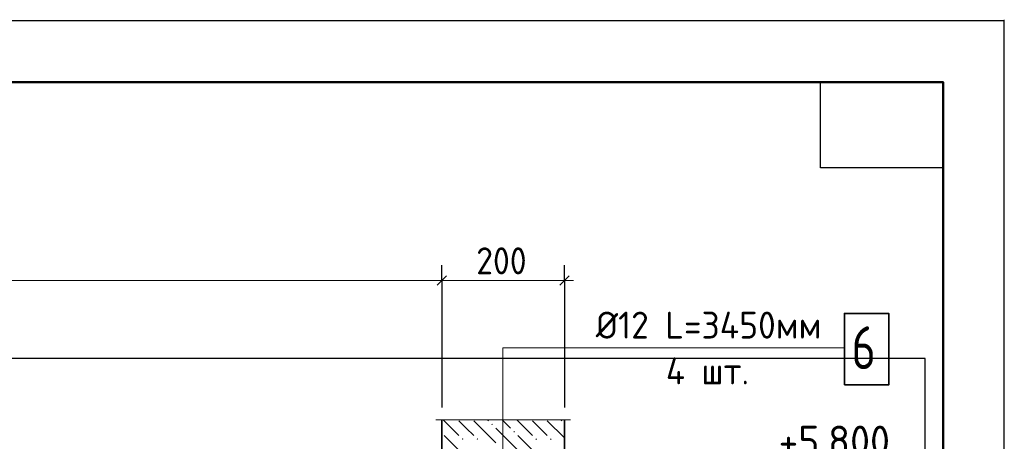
# Model space of a CAD drawing. Header units: millimetres. Extents: x 0 to 21000, y 0 to 14855.
# Tile 25 of 25: x 16983 to 21000, y 13133 to 14855. Entities that reach past the tile are written whole.
import ezdxf

# ---------------------------------------------------------------- set-up
doc = ezdxf.new("R2010")
doc.units = ezdxf.units.MM
for name, color, linetype, lineweight in [('Standard', 7, 'Continuous', 25), ('Позиционная метка линия выноска', 7, 'Continuous', 13), ('Размерная линия_ общее', 7, 'Continuous', 13), ('Текст_ общее', 7, 'Continuous', 25)]:
    doc.layers.add(name, color=color, linetype=linetype, lineweight=lineweight)
doc.layers.add('ЖБ Стена верхний уровень', color=7, linetype='Continuous', lineweight=25, true_color=0x006e00)
doc.layers.add('Размерная выноска', color=7, linetype='Continuous')
doc.styles.add('ISOCPEUR', font='txt')

msp = doc.modelspace()

# ---------------------------------------------------------------- hatches: boundary and pattern name
at = {"layer": 'ЖБ Стена верхний уровень', "linetype": 'Continuous', "lineweight": 18, "transparency": 33554687}
for points in [[(18906.8, 13201.9), (18910, 13205.2), (18913.3, 13201.9), (18910, 13198.7)], [(18786.8, 13141.9), (18790, 13145.2), (18793.3, 13141.9), (18790, 13138.7)], [(18846.8, 13141.9), (18850, 13145.2), (18853.3, 13141.9), (18850, 13138.7)], [(18996.8, 13171.9), (19000, 13175.2), (19003.3, 13171.9), (19000, 13168.7)], [(19086.8, 13141.9), (19090, 13145.2), (19093.3, 13141.9), (19090, 13138.7)], [(19146.8, 13141.9), (19150, 13145.2), (19153.3, 13141.9), (19150, 13138.7)]]:
    msp.add_hatch(color=7, dxfattribs=at).paths.add_polyline_path(points, flags=16)

# ---------------------------------------------------------------- linework, layer by layer
at = {"layer": 'Standard', "color": 7, "linetype": 'Continuous', "lineweight": 35, "transparency": 33554687}
for p, q in [((20750, 13800), (20750, 10250)), ((20750, 13600), (20750, 10050))]:
    msp.add_line(p, q, dxfattribs=at)
at = {"layer": 'Standard', "color": 7, "linetype": 'Continuous', "lineweight": 50, "transparency": 33554687}
msp.add_line((20750, 13550), (20750, 11600), dxfattribs=at)
at = {"layer": 'Standard', "color": 7, "linetype": 'Continuous', "lineweight": 13, "transparency": 33554687}
msp.add_lwpolyline([(0, 14855), (0, 1100), (21000, 1100), (21000, 14855)], dxfattribs=at)
at = {"layer": 'Standard', "color": 7, "linetype": 'Continuous', "lineweight": 25, "transparency": 33554687}
for points in [[(0, 0), (21000, 0), (21000, 14850), (0, 14850), (0, 0)], [(20750, 14600), (20750, 14250), (20250, 14250), (20250, 14600), (20750, 14600)]]:
    msp.add_lwpolyline(points, close=True, dxfattribs=at)
at = {"layer": 'Standard', "color": 7, "linetype": 'Continuous', "lineweight": 50, "transparency": 33554687}
msp.add_lwpolyline([(1000, 14600), (20750, 14600), (20750, 250), (1000, 250), (1000, 14600)], close=True, dxfattribs=at)
at = {"layer": 'Standard', "color": 254, "linetype": 'Continuous', "lineweight": 25, "true_color": 0xc4c4ff, "transparency": 33554687}
msp.add_lwpolyline([(1723.9, 7389.9), (20677.2, 7389.9), (20677.2, 13471.1), (1723.9, 13471.1), (1723.9, 7389.9)], dxfattribs=at)
at = {"layer": 'ЖБ Стена верхний уровень', "color": 7, "linetype": 'Continuous', "lineweight": 35, "transparency": 33554687}
for p, q in [((18705.4, 13221.1), (18705.4, 12835.9)), ((19205.4, 12835.9), (19205.4, 13221.1))]:
    msp.add_line(p, q, dxfattribs=at)
at = {"layer": 'ЖБ Стена верхний уровень', "color": 251, "linetype": 'Continuous', "lineweight": 18, "true_color": 0x575757, "transparency": 33554687}
for p, q in [((18710.9, 13221.1), (18775, 13156.9)), ((18805, 13186.9), (18775, 13216.9)), ((18835, 13216.9), (18925, 13126.9)), ((18890.9, 13221.1), (18895, 13216.9)), ((18950.9, 13221.1), (18985, 13186.9)), ((19010.9, 13221.1), (19075, 13156.9)), ((19105, 13186.9), (19075, 13216.9)), ((19135, 13216.9), (19205.4, 13146.5)), ((19190.9, 13221.1), (19195, 13216.9)), ((18835, 13156.9), (18805, 13186.9)), ((18925, 13186.9), (19015, 13096.9)), ((19135, 13156.9), (19105, 13186.9)), ((18805, 13066.9), (18715, 13156.9)), ((19105, 13066.9), (19015, 13156.9))]:
    msp.add_line(p, q, dxfattribs=at)
at = {"layer": 'Позиционная метка линия выноска', "color": 7, "linetype": 'Continuous', "lineweight": 13, "transparency": 33554687}
msp.add_lwpolyline([(18954.5, 12640.1), (18954.5, 13515.1), (20347.7, 13515.1)], dxfattribs=at)
at = {"layer": 'Размерная выноска', "color": 7, "linetype": 'Continuous', "lineweight": 13, "transparency": 33554687}
msp.add_line((19230.4, 13221.1), (18680.4, 13221.1), dxfattribs=at)
at = {"layer": 'Размерная линия_ общее', "color": 253, "linetype": 'Continuous', "lineweight": -3, "true_color": 0xa0a0a0, "transparency": 33554687}
for p, q in [((18705.4, 13790), (18705.4, 13852.5)), ((19205.4, 13790), (19205.4, 13852.5)), ((18705.4, 13790), (18705.4, 13727.5)), ((18705.4, 13790), (18705.4, 13271.1)), ((19205.4, 13790), (19205.4, 13727.5)), ((19205.4, 13790), (19205.4, 13271.1))]:
    msp.add_line(p, q, dxfattribs=at)
at = {"layer": 'Размерная линия_ общее', "color": 7, "linetype": 'Continuous', "lineweight": 13, "transparency": 33554687}
for p, q in [((18705.4, 13790), (14330, 13790)), ((19205.4, 13790), (18705.4, 13790)), ((19205.4, 13790), (19242.9, 13790))]:
    msp.add_line(p, q, dxfattribs=at)
at = {"layer": 'Размерная линия_ общее', "color": 7, "linetype": 'Continuous', "lineweight": 25, "transparency": 33554687}
for p, q in [((18724.2, 13808.8), (18686.7, 13771.3)), ((19224.2, 13808.8), (19186.7, 13771.3))]:
    msp.add_line(p, q, dxfattribs=at)
at = {"layer": 'Текст_ общее', "color": 7, "linetype": 'Continuous', "lineweight": 35, "transparency": 33554687}
msp.add_lwpolyline([(20347.7, 13363.4), (20528.6, 13363.4), (20528.6, 13655.1), (20347.7, 13655.1), (20347.7, 13363.4)], dxfattribs=at)

# ---------------------------------------------------------------- texts
at = {"layer": 'Standard', "color": 7, "linetype": 'Continuous', "lineweight": 25, "transparency": 33554687, "attachment_point": 7, "style": 'ISOCPEUR'}
for s, insert, char_height, width in [('\\W0.96;Ø12 L=3450мм', (19333.1, 13552.4), 110, 1009.084), ('\\W0.95;4 шт.', (19619.1, 13365.4), 110, 436.913), ('\\W0.95;+5.800', (20078.7, 13071.8), 125, 533.932)]:
    msp.add_mtext(s, dxfattribs=dict(at, insert=insert, char_height=char_height, width=width))
at = {"layer": 'Размерная линия_ общее', "color": 7, "linetype": 'Continuous', "lineweight": 25, "transparency": 33554687, "insert": (18845.4, 13815), "char_height": 110, "width": 280.99, "attachment_point": 7, "style": 'ISOCPEUR'}
msp.add_mtext('\\W0.91;200', dxfattribs=at)
at = {"layer": 'Текст_ общее', "color": 7, "linetype": 'Continuous', "lineweight": 35, "transparency": 33554687, "insert": (20376.9, 13427.6), "char_height": 175, "width": 190.405, "attachment_point": 7, "style": 'ISOCPEUR'}
msp.add_mtext('\\W0.78;6', dxfattribs=at)

doc.saveas('drawing.dxf')
